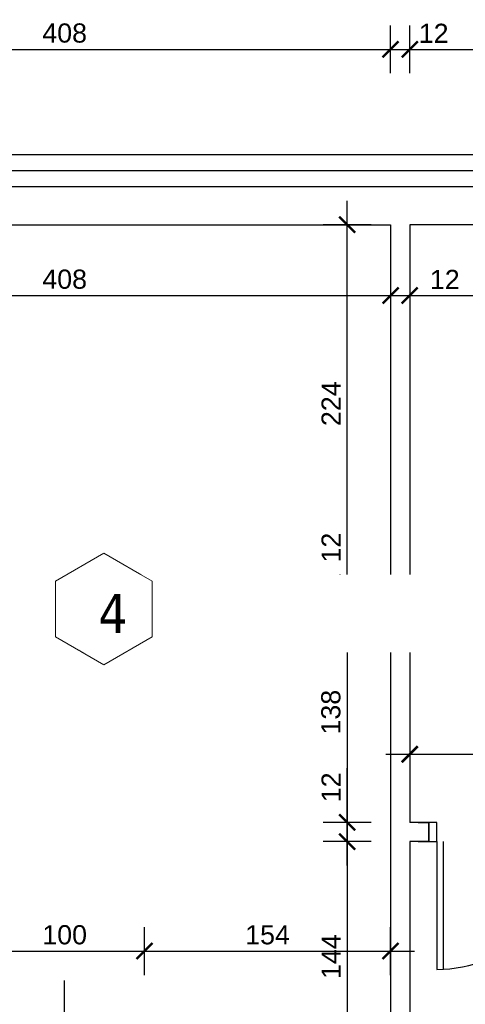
# Model space of a CAD drawing. Header units: millimetres. Extents: x 76458 to 82042, y -14593 to -11623.
# Tile 6 of 15: x 77558 to 77837, y -13229 to -12613. Entities that reach past the tile are written whole.
import ezdxf

# ---------------------------------------------------------------- set-up
doc = ezdxf.new("R2010")
doc.units = ezdxf.units.MM
doc.header["$LTSCALE"] = 100
doc.header["$MEASUREMENT"] = 0
doc.linetypes.add('DASHED', pattern=[0.75, 0.5, -0.25])
doc.layers.add('!OPSY', color=142, linetype='Continuous', lineweight=18)
for name, color, linetype in [('otwór', 1, 'Continuous'), ('Warstwa1', 1, 'Continuous'), ('Warstwa2', 2, 'Continuous'), ('WENTYLACJAPRZER', 1, 'DASHED'), ('WYMIARY', 1, 'Continuous'), ('wyposażenie', 4, 'Continuous')]:
    doc.layers.add(name, color=color, linetype=linetype)
doc.styles.add('styl1', font='ARIAL.TTF', dxfattribs={"height": 12})
doc.styles.add('styl4', font='TIMES.TTF', dxfattribs={"height": 100})
doc.linetypes.add('BATTING', pattern='A,0.0001,-0.1,[134,ltypeshp.shx,S=0.1,R=0,X=-0.1,Y=0],-0.2,[134,ltypeshp.shx,S=0.1,R=180,X=0.1,Y=0],-0.1', length=0.4001)
doc.dimstyles.new('2222', dxfattribs={"dimtxt": 12, "dimasz": 10, "dimexe": 15, "dimexo": 15, "dimgap": 4, "dimtad": 1, "dimtxsty": 'styl1', "dimblk": 'ARCHTICK', "dimcen": 2.5, "dimdle": 15, "dimclrd": 1, "dimclre": 1, "dimclrt": 4, "dimadec": 0, "dimazin": 0, "dimtfac": 1, "dimtmove": 0, "dimatfit": 3, "dimldrblk": 'ARCHTICK', "dimfxl": 15, "dimfxlon": 1, "dimlwd": 25, "dimlwe": 25, "dimarcsym": 0})

# ---------------------------------------------------------------- blocks, each defined once
blk = doc.blocks.new('_ArchTick')
at = {"layer": 'Warstwa1', "color": 0, "const_width": 0.15}
blk.add_lwpolyline([(-0.5, -0.5), (0.5, 0.5)], dxfattribs=at)
blk = doc.blocks.new('*D30')
at = {"layer": 'Defpoints', "color": 0, "linetype": 'ByBlock'}
for p in [(77789.75, -12631.75), (77381.75, -12741.5), (77789.75, -12741.5)]:
    blk.add_point(p, dxfattribs=at)
at = {"layer": 'WYMIARY', "color": 1, "linetype": 'ByBlock', "lineweight": 25}
for p, q in [((77381.75, -12646.75), (77381.75, -12616.75)), ((77789.75, -12646.75), (77789.75, -12616.75)), ((77366.75, -12631.75), (77804.75, -12631.75))]:
    blk.add_line(p, q, dxfattribs=at)
at = {"layer": 'WYMIARY', "color": 1, "linetype": 'ByBlock', "lineweight": 25, "xscale": 10, "yscale": 10, "zscale": 10, "rotation": 180}
blk.add_blockref('_ArchTick', (77381.75, -12631.75), dxfattribs=at)
at = {"layer": 'WYMIARY', "color": 1, "linetype": 'ByBlock', "lineweight": 25, "xscale": 10, "yscale": 10, "zscale": 10}
blk.add_blockref('_ArchTick', (77789.75, -12631.75), dxfattribs=at)
at = {"layer": 'WYMIARY', "color": 4, "linetype": 'ByBlock', "insert": (77585.75, -12621.62), "char_height": 12, "attachment_point": 5, "style": 'styl1'}
blk.add_mtext('408', dxfattribs=at)
blk = doc.blocks.new('*D31')
at = {"layer": 'Defpoints', "color": 0, "linetype": 'ByBlock'}
for p in [(77801.75, -12631.75), (77789.75, -12741.5), (77801.75, -12741.5)]:
    blk.add_point(p, dxfattribs=at)
at = {"layer": 'WYMIARY', "color": 1, "linetype": 'ByBlock', "lineweight": 25}
for p, q in [((77789.75, -12646.75), (77789.75, -12616.75)), ((77801.75, -12646.75), (77801.75, -12616.75)), ((77774.75, -12631.75), (77816.75, -12631.75))]:
    blk.add_line(p, q, dxfattribs=at)
at = {"layer": 'WYMIARY', "color": 1, "linetype": 'ByBlock', "lineweight": 25, "xscale": 10, "yscale": 10, "zscale": 10, "rotation": 180}
blk.add_blockref('_ArchTick', (77789.75, -12631.75), dxfattribs=at)
at = {"layer": 'WYMIARY', "color": 1, "linetype": 'ByBlock', "lineweight": 25, "xscale": 10, "yscale": 10, "zscale": 10}
blk.add_blockref('_ArchTick', (77801.75, -12631.75), dxfattribs=at)
at = {"layer": 'WYMIARY', "color": 4, "linetype": 'ByBlock', "insert": (77816.75, -12621.73), "char_height": 12, "attachment_point": 5, "style": 'styl1'}
blk.add_mtext('12', dxfattribs=at)
blk = doc.blocks.new('*D32')
at = {"layer": 'Defpoints', "color": 0, "linetype": 'ByBlock'}
for p in [(78263.75, -12631.75), (77801.75, -12741.5), (78263.75, -12741.5)]:
    blk.add_point(p, dxfattribs=at)
at = {"layer": 'WYMIARY', "color": 1, "linetype": 'ByBlock', "lineweight": 25}
for p, q in [((77801.75, -12646.75), (77801.75, -12616.75)), ((78263.75, -12646.75), (78263.75, -12616.75)), ((77786.75, -12631.75), (78278.75, -12631.75))]:
    blk.add_line(p, q, dxfattribs=at)
at = {"layer": 'WYMIARY', "color": 1, "linetype": 'ByBlock', "lineweight": 25, "xscale": 10, "yscale": 10, "zscale": 10, "rotation": 180}
blk.add_blockref('_ArchTick', (77801.75, -12631.75), dxfattribs=at)
at = {"layer": 'WYMIARY', "color": 1, "linetype": 'ByBlock', "lineweight": 25, "xscale": 10, "yscale": 10, "zscale": 10}
blk.add_blockref('_ArchTick', (78263.75, -12631.75), dxfattribs=at)
at = {"layer": 'WYMIARY', "color": 4, "linetype": 'ByBlock', "insert": (78032.75, -12621.62), "char_height": 12, "attachment_point": 5, "style": 'styl1'}
blk.add_mtext('462', dxfattribs=at)
blk = doc.blocks.new('*D41')
at = {"layer": 'Defpoints', "color": 0, "linetype": 'ByBlock'}
for p in [(77992.75, -12588.66), (77337.75, -12697.5), (77992.75, -12717.5)]:
    blk.add_point(p, dxfattribs=at)
at = {"layer": 'WYMIARY', "color": 1, "linetype": 'ByBlock', "lineweight": 25}
for p, q in [((77337.75, -12603.66), (77337.75, -12573.66)), ((77992.75, -12603.66), (77992.75, -12573.66)), ((77322.75, -12588.66), (78007.75, -12588.66))]:
    blk.add_line(p, q, dxfattribs=at)
at = {"layer": 'WYMIARY', "color": 1, "linetype": 'ByBlock', "lineweight": 25, "xscale": 10, "yscale": 10, "zscale": 10, "rotation": 180}
blk.add_blockref('_ArchTick', (77337.75, -12588.66), dxfattribs=at)
at = {"layer": 'WYMIARY', "color": 1, "linetype": 'ByBlock', "lineweight": 25, "xscale": 10, "yscale": 10, "zscale": 10}
blk.add_blockref('_ArchTick', (77992.75, -12588.66), dxfattribs=at)
at = {"layer": 'WYMIARY', "color": 4, "linetype": 'ByBlock', "insert": (77665.25, -12578.53), "char_height": 12, "attachment_point": 5, "style": 'styl1'}
blk.add_mtext('655', dxfattribs=at)
blk = doc.blocks.new('*D48')
at = {"layer": 'Defpoints', "color": 0, "linetype": 'ByBlock'}
for p in [(78032.75, -12547.7), (77337.75, -12697.5), (78032.75, -12697.5)]:
    blk.add_point(p, dxfattribs=at)
at = {"layer": 'WYMIARY', "color": 1, "linetype": 'ByBlock', "lineweight": 25}
for p, q in [((77337.75, -12562.7), (77337.75, -12532.7)), ((78032.75, -12562.7), (78032.75, -12532.7)), ((77322.75, -12547.7), (78047.75, -12547.7))]:
    blk.add_line(p, q, dxfattribs=at)
at = {"layer": 'WYMIARY', "color": 1, "linetype": 'ByBlock', "lineweight": 25, "xscale": 10, "yscale": 10, "zscale": 10, "rotation": 180}
blk.add_blockref('_ArchTick', (77337.75, -12547.7), dxfattribs=at)
at = {"layer": 'WYMIARY', "color": 1, "linetype": 'ByBlock', "lineweight": 25, "xscale": 10, "yscale": 10, "zscale": 10}
blk.add_blockref('_ArchTick', (78032.75, -12547.7), dxfattribs=at)
at = {"layer": 'WYMIARY', "color": 4, "linetype": 'ByBlock', "insert": (77685.25, -12537.58), "char_height": 12, "attachment_point": 5, "style": 'styl1'}
blk.add_mtext('695', dxfattribs=at)
blk = doc.blocks.new('*D118')
at = {"layer": 'Defpoints', "color": 0, "linetype": 'ByBlock'}
for p in [(77635.75, -13195.99), (77535.75, -13253.5), (77635.75, -13253.5)]:
    blk.add_point(p, dxfattribs=at)
at = {"layer": 'WYMIARY', "color": 1, "linetype": 'ByBlock', "lineweight": 25}
for p, q in [((77535.75, -13210.99), (77535.75, -13180.99)), ((77635.75, -13210.99), (77635.75, -13180.99)), ((77520.75, -13195.99), (77650.75, -13195.99))]:
    blk.add_line(p, q, dxfattribs=at)
at = {"layer": 'WYMIARY', "color": 1, "linetype": 'ByBlock', "lineweight": 25, "xscale": 10, "yscale": 10, "zscale": 10, "rotation": 180}
blk.add_blockref('_ArchTick', (77535.75, -13195.99), dxfattribs=at)
at = {"layer": 'WYMIARY', "color": 1, "linetype": 'ByBlock', "lineweight": 25, "xscale": 10, "yscale": 10, "zscale": 10}
blk.add_blockref('_ArchTick', (77635.75, -13195.99), dxfattribs=at)
at = {"layer": 'WYMIARY', "color": 4, "linetype": 'ByBlock', "insert": (77585.75, -13185.87), "char_height": 12, "attachment_point": 5, "style": 'styl1'}
blk.add_mtext('100', dxfattribs=at)
blk = doc.blocks.new('*D119')
at = {"layer": 'Defpoints', "color": 0, "linetype": 'ByBlock'}
for p in [(77789.75, -13195.99), (77635.75, -13253.5), (77789.75, -13253.5)]:
    blk.add_point(p, dxfattribs=at)
at = {"layer": 'WYMIARY', "color": 1, "linetype": 'ByBlock', "lineweight": 25}
for p, q in [((77635.75, -13210.99), (77635.75, -13180.99)), ((77789.75, -13210.99), (77789.75, -13180.99)), ((77620.75, -13195.99), (77804.75, -13195.99))]:
    blk.add_line(p, q, dxfattribs=at)
at = {"layer": 'WYMIARY', "color": 1, "linetype": 'ByBlock', "lineweight": 25, "xscale": 10, "yscale": 10, "zscale": 10, "rotation": 180}
blk.add_blockref('_ArchTick', (77635.75, -13195.99), dxfattribs=at)
at = {"layer": 'WYMIARY', "color": 1, "linetype": 'ByBlock', "lineweight": 25, "xscale": 10, "yscale": 10, "zscale": 10}
blk.add_blockref('_ArchTick', (77789.75, -13195.99), dxfattribs=at)
at = {"layer": 'WYMIARY', "color": 4, "linetype": 'ByBlock', "insert": (77712.75, -13185.87), "char_height": 12, "attachment_point": 5, "style": 'styl1'}
blk.add_mtext('154', dxfattribs=at)
blk = doc.blocks.new('*D121')
at = {"layer": 'Defpoints', "color": 0, "linetype": 'ByBlock'}
for p in [(77801.75, -12977.5), (77762.58, -13115.5), (77801.75, -13115.5)]:
    blk.add_point(p, dxfattribs=at)
at = {"layer": 'WYMIARY', "color": 1, "linetype": 'ByBlock', "lineweight": 25}
for p, q in [((77762.58, -12962.5), (77762.58, -13130.5)), ((77777.58, -12977.5), (77747.58, -12977.5)), ((77777.58, -13115.5), (77747.58, -13115.5))]:
    blk.add_line(p, q, dxfattribs=at)
at = {"layer": 'WYMIARY', "color": 1, "linetype": 'ByBlock', "lineweight": 25, "xscale": 10, "yscale": 10, "zscale": 10}
for p, rotation in [((77762.58, -12977.5), 90), ((77762.58, -13115.5), 270)]:
    blk.add_blockref('_ArchTick', p, dxfattribs=dict(at, rotation=rotation))
at = {"layer": 'WYMIARY', "color": 4, "linetype": 'ByBlock', "insert": (77752.44, -13046.5), "char_height": 12, "attachment_point": 5, "rotation": 90, "style": 'styl1'}
blk.add_mtext('138', dxfattribs=at)
blk = doc.blocks.new('*D122')
at = {"layer": 'Defpoints', "color": 0, "linetype": 'ByBlock'}
for p in [(77762.58, -13115.5), (77801.75, -13115.5), (77801.75, -13127.5)]:
    blk.add_point(p, dxfattribs=at)
at = {"layer": 'WYMIARY', "color": 1, "linetype": 'ByBlock', "lineweight": 25}
for p, q in [((77762.58, -13115.5), (77762.58, -13081.56)), ((77777.58, -13115.5), (77747.58, -13115.5)), ((77762.58, -13142.5), (77762.58, -13115.5)), ((77777.58, -13127.5), (77747.58, -13127.5))]:
    blk.add_line(p, q, dxfattribs=at)
at = {"layer": 'WYMIARY', "color": 1, "linetype": 'ByBlock', "lineweight": 25, "xscale": 10, "yscale": 10, "zscale": 10}
for p, rotation in [((77762.58, -13115.5), 90), ((77762.58, -13127.5), 270)]:
    blk.add_blockref('_ArchTick', p, dxfattribs=dict(at, rotation=rotation))
at = {"layer": 'WYMIARY', "color": 4, "linetype": 'ByBlock', "insert": (77752.55, -13093.53), "char_height": 12, "attachment_point": 5, "rotation": 90, "style": 'styl1'}
blk.add_mtext('12', dxfattribs=at)
blk = doc.blocks.new('*D123')
at = {"layer": 'Defpoints', "color": 0, "linetype": 'ByBlock'}
for p in [(77762.58, -12965.5), (77801.75, -12965.5), (77801.75, -12977.5)]:
    blk.add_point(p, dxfattribs=at)
at = {"layer": 'WYMIARY', "color": 1, "linetype": 'ByBlock', "lineweight": 25}
for p, q in [((77762.58, -12965.5), (77762.58, -12931.56)), ((77777.58, -12965.5), (77747.58, -12965.5)), ((77762.58, -12992.5), (77762.58, -12965.5)), ((77777.58, -12977.5), (77747.58, -12977.5))]:
    blk.add_line(p, q, dxfattribs=at)
at = {"layer": 'WYMIARY', "color": 1, "linetype": 'ByBlock', "lineweight": 25, "xscale": 10, "yscale": 10, "zscale": 10}
for p, rotation in [((77762.58, -12965.5), 90), ((77762.58, -12977.5), 270)]:
    blk.add_blockref('_ArchTick', p, dxfattribs=dict(at, rotation=rotation))
at = {"layer": 'WYMIARY', "color": 4, "linetype": 'ByBlock', "insert": (77752.55, -12943.53), "char_height": 12, "attachment_point": 5, "rotation": 90, "style": 'styl1'}
blk.add_mtext('12', dxfattribs=at)
blk = doc.blocks.new('*D124')
at = {"layer": 'Defpoints', "color": 0, "linetype": 'ByBlock'}
for p in [(77762.58, -12741.5), (77801.75, -12741.5), (77801.75, -12965.5)]:
    blk.add_point(p, dxfattribs=at)
at = {"layer": 'WYMIARY', "color": 1, "linetype": 'ByBlock', "lineweight": 25}
for p, q in [((77762.58, -12980.5), (77762.58, -12726.5)), ((77777.58, -12741.5), (77747.58, -12741.5)), ((77777.58, -12965.5), (77747.58, -12965.5))]:
    blk.add_line(p, q, dxfattribs=at)
at = {"layer": 'WYMIARY', "color": 1, "linetype": 'ByBlock', "lineweight": 25, "xscale": 10, "yscale": 10, "zscale": 10}
for p, rotation in [((77762.58, -12741.5), 90), ((77762.58, -12965.5), 270)]:
    blk.add_blockref('_ArchTick', p, dxfattribs=dict(at, rotation=rotation))
at = {"layer": 'WYMIARY', "color": 4, "linetype": 'ByBlock', "insert": (77752.55, -12853.5), "char_height": 12, "attachment_point": 5, "rotation": 90, "style": 'styl1'}
blk.add_mtext('224', dxfattribs=at)
blk = doc.blocks.new('*D125')
at = {"layer": 'Defpoints', "color": 0, "linetype": 'ByBlock'}
for p in [(77801.75, -13127.5), (77762.58, -13271.5), (77801.75, -13271.5)]:
    blk.add_point(p, dxfattribs=at)
at = {"layer": 'WYMIARY', "color": 1, "linetype": 'ByBlock', "lineweight": 25}
for p, q in [((77762.58, -13112.5), (77762.58, -13286.5)), ((77777.58, -13127.5), (77747.58, -13127.5)), ((77777.58, -13271.5), (77747.58, -13271.5))]:
    blk.add_line(p, q, dxfattribs=at)
at = {"layer": 'WYMIARY', "color": 1, "linetype": 'ByBlock', "lineweight": 25, "xscale": 10, "yscale": 10, "zscale": 10}
for p, rotation in [((77762.58, -13127.5), 90), ((77762.58, -13271.5), 270)]:
    blk.add_blockref('_ArchTick', p, dxfattribs=dict(at, rotation=rotation))
at = {"layer": 'WYMIARY', "color": 4, "linetype": 'ByBlock', "insert": (77752.55, -13199.5), "char_height": 12, "attachment_point": 5, "rotation": 90, "style": 'styl1'}
blk.add_mtext('144', dxfattribs=at)
blk = doc.blocks.new('*D147')
at = {"layer": 'Defpoints', "color": 0, "linetype": 'ByBlock'}
for p in [(77381.75, -12742.57), (77789.75, -12741.5), (77789.75, -12785.78)]:
    blk.add_point(p, dxfattribs=at)
at = {"layer": 'WYMIARY', "color": 1, "linetype": 'ByBlock', "lineweight": 25}
for p, q in [((77381.75, -12770.78), (77381.75, -12800.78)), ((77789.75, -12770.78), (77789.75, -12800.78)), ((77366.75, -12785.78), (77804.75, -12785.78))]:
    blk.add_line(p, q, dxfattribs=at)
at = {"layer": 'WYMIARY', "color": 1, "linetype": 'ByBlock', "lineweight": 25, "xscale": 10, "yscale": 10, "zscale": 10, "rotation": 180}
blk.add_blockref('_ArchTick', (77381.75, -12785.78), dxfattribs=at)
at = {"layer": 'WYMIARY', "color": 1, "linetype": 'ByBlock', "lineweight": 25, "xscale": 10, "yscale": 10, "zscale": 10}
blk.add_blockref('_ArchTick', (77789.75, -12785.78), dxfattribs=at)
at = {"layer": 'WYMIARY', "color": 4, "linetype": 'ByBlock', "insert": (77585.75, -12775.65), "char_height": 12, "attachment_point": 5, "style": 'styl1'}
blk.add_mtext('408', dxfattribs=at)
blk = doc.blocks.new('*D148')
at = {"layer": 'Defpoints', "color": 0, "linetype": 'ByBlock'}
for p in [(77789.75, -12741.5), (77801.75, -12741.5), (77801.75, -12785.78)]:
    blk.add_point(p, dxfattribs=at)
at = {"layer": 'WYMIARY', "color": 1, "linetype": 'ByBlock', "lineweight": 25}
for p, q in [((77789.75, -12770.78), (77789.75, -12800.78)), ((77801.75, -12770.78), (77801.75, -12800.78)), ((77774.75, -12785.78), (77801.75, -12785.78)), ((77801.75, -12785.78), (77835.69, -12785.78))]:
    blk.add_line(p, q, dxfattribs=at)
at = {"layer": 'WYMIARY', "color": 1, "linetype": 'ByBlock', "lineweight": 25, "xscale": 10, "yscale": 10, "zscale": 10, "rotation": 180}
blk.add_blockref('_ArchTick', (77789.75, -12785.78), dxfattribs=at)
at = {"layer": 'WYMIARY', "color": 1, "linetype": 'ByBlock', "lineweight": 25, "xscale": 10, "yscale": 10, "zscale": 10}
blk.add_blockref('_ArchTick', (77801.75, -12785.78), dxfattribs=at)
at = {"layer": 'WYMIARY', "color": 4, "linetype": 'ByBlock', "insert": (77823.72, -12775.76), "char_height": 12, "attachment_point": 5, "style": 'styl1'}
blk.add_mtext('12', dxfattribs=at)
blk = doc.blocks.new('*D149')
at = {"layer": 'Defpoints', "color": 0, "linetype": 'ByBlock'}
for p in [(77801.75, -12741.5), (77992.75, -12741.5), (77992.75, -12785.78)]:
    blk.add_point(p, dxfattribs=at)
at = {"layer": 'WYMIARY', "color": 1, "linetype": 'ByBlock', "lineweight": 25}
for p, q in [((77801.75, -12770.78), (77801.75, -12800.78)), ((77992.75, -12770.78), (77992.75, -12800.78)), ((77786.75, -12785.78), (78007.75, -12785.78))]:
    blk.add_line(p, q, dxfattribs=at)
at = {"layer": 'WYMIARY', "color": 1, "linetype": 'ByBlock', "lineweight": 25, "xscale": 10, "yscale": 10, "zscale": 10, "rotation": 180}
blk.add_blockref('_ArchTick', (77801.75, -12785.78), dxfattribs=at)
at = {"layer": 'WYMIARY', "color": 1, "linetype": 'ByBlock', "lineweight": 25, "xscale": 10, "yscale": 10, "zscale": 10}
blk.add_blockref('_ArchTick', (77992.75, -12785.78), dxfattribs=at)
at = {"layer": 'WYMIARY', "color": 4, "linetype": 'ByBlock', "insert": (77897.25, -12775.65), "char_height": 12, "attachment_point": 5, "style": 'styl1'}
blk.add_mtext('191', dxfattribs=at)
blk = doc.blocks.new('*D180')
at = {"layer": 'Defpoints', "color": 0, "linetype": 'ByBlock'}
for p in [(77801.75, -12977.5), (77915.75, -12977.5), (77915.75, -13072.87)]:
    blk.add_point(p, dxfattribs=at)
at = {"layer": 'WYMIARY', "color": 1, "linetype": 'ByBlock', "lineweight": 25}
for p, q in [((77801.75, -13057.87), (77801.75, -13087.87)), ((77915.75, -13057.87), (77915.75, -13087.87)), ((77786.75, -13072.87), (77930.75, -13072.87))]:
    blk.add_line(p, q, dxfattribs=at)
at = {"layer": 'WYMIARY', "color": 1, "linetype": 'ByBlock', "lineweight": 25, "xscale": 10, "yscale": 10, "zscale": 10, "rotation": 180}
blk.add_blockref('_ArchTick', (77801.75, -13072.87), dxfattribs=at)
at = {"layer": 'WYMIARY', "color": 1, "linetype": 'ByBlock', "lineweight": 25, "xscale": 10, "yscale": 10, "zscale": 10}
blk.add_blockref('_ArchTick', (77915.75, -13072.87), dxfattribs=at)
at = {"layer": 'WYMIARY', "color": 4, "linetype": 'ByBlock', "insert": (77858.75, -13062.85), "char_height": 12, "attachment_point": 5, "style": 'styl1'}
blk.add_mtext('114', dxfattribs=at)

msp = doc.modelspace()

# ---------------------------------------------------------------- linework, layer by layer
at = {"layer": 'otwór', "color": 1}
msp.add_line((77585.753, -13304.497), (77585.753, -13214.497), dxfattribs=at)
at = {"layer": 'Warstwa1', "color": 2}
for p, q in [((77357.753, -12717.497), (78331.753, -12717.497)), ((77381.753, -12741.497), (77789.753, -12741.497)), ((77789.753, -12741.497), (77789.753, -13087.428)), ((77801.753, -12741.497), (77801.753, -12965.498)), ((77992.753, -12741.497), (77801.753, -12741.497)), ((77801.753, -12965.498), (78090.753, -12965.498)), ((77801.753, -12977.498), (77801.753, -13115.498)), ((77801.753, -12977.498), (77915.753, -12977.498)), ((77789.753, -13087.428), (77789.753, -13254.928)), ((77813.753, -13115.498), (77801.753, -13115.498)), ((77807.026, -13115.498), (77813.753, -13115.498)), ((77813.753, -13127.498), (77813.753, -13115.498)), ((77813.753, -13115.498), (77813.753, -13127.498)), ((77801.753, -13127.498), (77801.753, -13253.998)), ((77813.753, -13127.498), (77801.753, -13127.498)), ((77807.026, -13127.498), (77813.753, -13127.498))]:
    msp.add_line(p, q, dxfattribs=at)
at = {"layer": 'Warstwa2', "color": 2}
msp.add_line((77813.753, -13115.498), (77813.753, -13127.498), dxfattribs=at)
at = {"layer": 'WENTYLACJAPRZER', "linetype": 'ByBlock'}
for p, q in [((77818.753, -13127.498), (77818.753, -13207.498)), ((77822.753, -13127.498), (77822.753, -13207.498))]:
    msp.add_line(p, q, dxfattribs=at)
msp.add_lwpolyline([(77813.753, -13127.498), (77818.753, -13127.498), (77818.753, -13115.498), (77813.753, -13115.498)], dxfattribs=at)
msp.add_arc((77818.753, -13127.498), 80, 270, 360, dxfattribs=at)
at = {"layer": 'wyposażenie'}
msp.add_lwpolyline([(77337.753, -12768.997), (77337.753, -12697.497), (77998.753, -12697.497)], dxfattribs=at)
at = {"layer": 'wyposażenie', "linetype": 'BATTING', "ltscale": 0.2}
msp.add_lwpolyline([(77347.753, -12768.997), (77347.753, -12707.497), (77998.753, -12707.497)], dxfattribs=at)

# ---------------------------------------------------------------- dimensions: what is measured, and where the dimension line sits
at = {"layer": 'WYMIARY', "linetype": 'ByBlock'}
for base, p1, p2, picture, middle in [((78032.753, -12547.704), (77337.753, -12697.497), (78032.753, -12697.497), '*D48', (77685.253, -12537.577)), ((77992.753, -12588.657), (77337.753, -12697.497), (77992.753, -12717.497), '*D41', (77665.253, -12578.531)), ((77789.753, -12785.781), (77381.753, -12742.568), (77789.753, -12741.497), '*D147', (77585.753, -12775.654)), ((77801.753, -12785.781), (77789.753, -12741.497), (77801.753, -12741.497), '*D148', (77823.721, -12775.756)), ((77992.753, -12785.781), (77801.753, -12741.497), (77992.753, -12741.497), '*D149', (77897.253, -12775.654)), ((77635.753, -13195.994), (77535.753, -13253.497), (77635.753, -13253.497), '*D118', (77585.753, -13185.868)), ((77789.753, -13195.994), (77635.753, -13253.497), (77789.753, -13253.497), '*D119', (77712.753, -13185.868))]:
    dim = msp.add_linear_dim(base=base, p1=p1, p2=p2, dimstyle='2222', dxfattribs=at)
    dim.commit()
    dim.dimension.update_dxf_attribs({"geometry": picture, "text_midpoint": middle})
for base, p1, p2, picture, middle in [((77789.753, -12631.752), (77381.753, -12741.497), (77789.753, -12741.497), '*D30', (77585.753, -12621.625)), ((78263.753, -12631.752), (77801.753, -12741.497), (78263.753, -12741.497), '*D32', (78032.753, -12621.625))]:
    dim = msp.add_linear_dim(base=base, p1=p1, p2=p2, dimstyle='2222', override={"dimtmove": 1}, dxfattribs=at)
    dim.commit()
    dim.dimension.update_dxf_attribs({"geometry": picture, "text_midpoint": middle})
dim = msp.add_linear_dim(base=(77801.753, -12631.752), p1=(77789.753, -12741.497), p2=(77801.753, -12741.497), dimstyle='2222', override={"dimtmove": 1}, dxfattribs=at)
dim.commit()
dim.dimension.update_dxf_attribs({"geometry": '*D31', "text_midpoint": (77816.753, -12631.752), "dimtype": 160})
for base, p1, p2, picture, middle in [((77762.576, -12741.497), (77801.753, -12965.498), (77801.753, -12741.497), '*D124', (77752.551, -12853.497)), ((77762.576, -12965.498), (77801.753, -12977.498), (77801.753, -12965.498), '*D123', (77752.551, -12943.529)), ((77762.576, -13115.498), (77801.753, -12977.498), (77801.753, -13115.498), '*D121', (77752.445, -13046.498)), ((77762.576, -13115.498), (77801.753, -13127.498), (77801.753, -13115.498), '*D122', (77752.551, -13093.529)), ((77762.576, -13271.498), (77801.753, -13127.498), (77801.753, -13271.498), '*D125', (77752.551, -13199.498))]:
    dim = msp.add_linear_dim(base=base, p1=p1, p2=p2, angle=90, dimstyle='2222', dxfattribs=at)
    dim.commit()
    dim.dimension.update_dxf_attribs({"geometry": picture, "text_midpoint": middle})

# ---------------------------------------------------------------- next in the draw order: texts
at = {"layer": '!OPSY', "insert": (77606.88, -12972.593), "char_height": 24.29706, "width": 315.77635, "attachment_point": 1, "style": 'styl4', "bg_fill": 2}
msp.add_mtext('{\\fTahoma|b0|i0|c238|p34;4}', dxfattribs=at)

# ---------------------------------------------------------------- next in the draw order: linework, layer by layer
at = {"layer": '!OPSY'}
msp.add_lwpolyline([(77610.331, -13016.857), (77640.59, -12999.387), (77640.59, -12964.448), (77610.331, -12946.978), (77580.072, -12964.448), (77580.072, -12999.387)], close=True, dxfattribs=at)

# ---------------------------------------------------------------- next in the draw order: dimensions: what is measured, and where the dimension line sits
at = {"layer": 'WYMIARY', "linetype": 'ByBlock'}
dim = msp.add_linear_dim(base=(77915.753, -13072.871), p1=(77801.753, -12977.498), p2=(77915.753, -12977.498), dimstyle='2222', dxfattribs=at)
dim.commit()
dim.dimension.update_dxf_attribs({"geometry": '*D180', "text_midpoint": (77858.753, -13062.847)})

doc.saveas('drawing.dxf')
